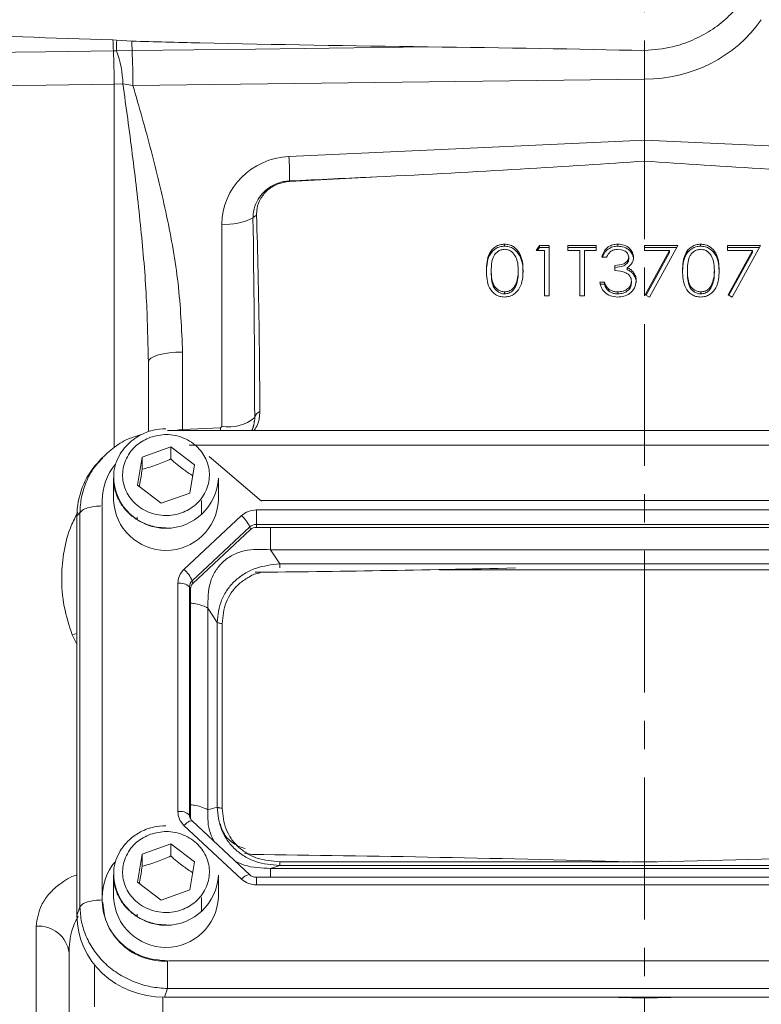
# Model space of a CAD drawing. Header units: inches. Extents: x 0.3 to 33.9, y 0.2 to 21.6.
# Tile 11 of 25: x 20.8 to 23.4, y 7.8 to 11.3. Entities that reach past the tile are written whole.
import ezdxf

# ---------------------------------------------------------------- set-up
doc = ezdxf.new("R2010")
doc.units = ezdxf.units.IN
doc.header["$MEASUREMENT"] = 0
doc.linetypes.add('CENTERX2', pattern=[0.8, 0.5, -0.1, 0.1, -0.1])
doc.layers.add('SLD-0', color=7, linetype='Continuous', lineweight=15)
doc.styles.add('SLDTEXTSTYLE0', font='TXT', dxfattribs={"width": 0.75})
doc.dimstyles.new('SLDDIMSTYLE0', dxfattribs={"dimtxt": 0.25, "dimasz": 0.13, "dimexe": 0, "dimexo": 0.0625, "dimgap": 0.0625, "dimtad": 0, "dimtih": 1, "dimtoh": 1, "dimrnd": 1e-09, "dimzin": 12, "dimdsep": 46, "dimtxsty": 'SLDTEXTSTYLE0', "dimsah": 1, "dimcen": 0.09, "dimadec": 0, "dimazin": 3, "dimtfac": 1, "dimtofl": 0, "dimtmove": 0, "dimatfit": 3, "dimfxl": 1, "dimfrac": 2, "dimtolj": 1, "dimtzin": 12, "dimarcsym": 0})

# ---------------------------------------------------------------- blocks, each defined once
blk = doc.blocks.new('_D_10')
at = {"layer": 'SLD-0'}
for p, q in [((23.0055, 13.5316), (31.06, 13.5316)), ((30.935, 13.5316), (30.935, 10.1526)), ((30.3636, 9.7786), (30.3128, 9.7786)), ((30.3128, 9.7786), (30.3128, 9.3817)), ((31.5065, 9.7786), (31.5573, 9.7786)), ((31.5573, 9.7786), (31.5573, 9.3817)), ((30.3128, 9.3817), (30.3636, 9.3817)), ((31.5573, 9.3817), (31.5065, 9.3817)), ((30.935, 5.952), (30.935, 9.3309)), ((26.5026, 5.952), (31.06, 5.952))]:
    blk.add_line(p, q, dxfattribs=at)
for points in [[(30.935, 13.5316), (30.915, 13.4016), (30.955, 13.4016)], [(30.935, 5.952), (30.955, 6.082), (30.915, 6.082)]]:
    blk.add_solid(points, dxfattribs=at)
at = {"layer": 'SLD-0', "char_height": 0.25, "attachment_point": 1, "style": 'SLDTEXTSTYLE0'}
for s, insert in [('7.58', (30.5102, 10.1516, -1.544)), ('192.52', (30.4271, 9.704, -1.544))]:
    blk.add_mtext(s, dxfattribs=dict(at, insert=insert))

msp = doc.modelspace()

# ---------------------------------------------------------------- linework, layer by layer
at = {"color": 7, "linetype": 'Continuous', "lineweight": 15}
for p, q in [((21.0805, 11.2255), (21.0935, 11.2246)), ((21.0935, 11.2246), (21.1468, 11.2209)), ((21.148, 11.1877), (21.0929, 11.1865)), ((22.9555, 11.0872), (21.1508, 11.0645)), ((22.9555, 10.8721), (22.9555, 11.0872)), ((22.9555, 11.0872), (22.9555, 11.0872)), ((21.1155, 11.0702), (21.0849, 11.0692)), ((21.1508, 11.0645), (21.1155, 11.0702)), ((21.7012, 10.8141), (22.9555, 10.8721)), ((22.9555, 10.8721), (24.2099, 10.8141)), ((22.9555, 10.8721), (22.9555, 10.7981)), ((22.0111, 10.742), (21.7026, 10.7259)), ((21.4647, 9.8619), (21.4647, 10.5748)), ((22.4612, 10.4976), (22.4612, 10.5048)), ((22.5731, 10.4821), (22.5843, 10.5003)), ((22.5775, 10.4821), (22.5843, 10.4931)), ((22.5843, 10.5003), (22.6194, 10.5003)), ((22.5843, 10.4931), (22.5843, 10.5003)), ((22.5843, 10.4931), (22.6194, 10.4931)), ((22.6194, 10.5003), (22.6194, 10.3229)), ((22.6852, 10.5003), (22.785, 10.5003)), ((22.6852, 10.4821), (22.6852, 10.5003)), ((22.6852, 10.4931), (22.785, 10.4931)), ((22.785, 10.5003), (22.785, 10.4821)), ((22.8611, 10.4976), (22.8611, 10.5048)), ((22.9555, 10.5003), (23.0725, 10.5003)), ((22.9555, 10.4821), (22.9555, 10.5003)), ((22.9555, 10.4931), (23.0685, 10.4931)), ((23.0725, 10.5003), (22.9726, 10.3183)), ((23.153, 10.4976), (23.153, 10.5048)), ((23.2478, 10.5003), (23.3648, 10.5003)), ((23.2478, 10.4821), (23.2478, 10.5003)), ((23.2478, 10.4931), (23.3608, 10.4931)), ((23.3648, 10.5003), (23.2649, 10.3183)), ((22.6023, 10.4821), (22.5731, 10.4821)), ((22.6023, 10.3229), (22.6023, 10.4821)), ((22.7266, 10.4821), (22.6852, 10.4821)), ((22.7266, 10.3229), (22.7266, 10.4821)), ((22.7436, 10.4821), (22.7436, 10.3229)), ((22.785, 10.4821), (22.7436, 10.4821)), ((22.8216, 10.4593), (22.8045, 10.4593)), ((22.8995, 10.4516), (22.8995, 10.4588)), ((23.0436, 10.4821), (22.9555, 10.4821)), ((22.9579, 10.3259), (23.0436, 10.4821)), ((22.9609, 10.3243), (23.0436, 10.4749)), ((23.0436, 10.4749), (23.0436, 10.4821)), ((23.3359, 10.4821), (23.2478, 10.4821)), ((23.2502, 10.3259), (23.3359, 10.4821)), ((23.2532, 10.3243), (23.3359, 10.4749)), ((23.3359, 10.4749), (23.3359, 10.4821)), ((22.8508, 10.4116), (22.8508, 10.4298)), ((22.8944, 10.4151), (22.8944, 10.4222)), ((22.4148, 10.4044), (22.4148, 10.4116)), ((22.5098, 10.4044), (22.5098, 10.4116)), ((22.915, 10.3999), (22.915, 10.4071)), ((23.1066, 10.4044), (23.1066, 10.4116)), ((23.2016, 10.4044), (23.2016, 10.4116)), ((22.5026, 10.3598), (22.5026, 10.367)), ((22.7972, 10.3706), (22.8143, 10.3706)), ((22.7972, 10.3635), (22.8143, 10.3635)), ((22.8143, 10.3635), (22.8143, 10.3706)), ((22.9093, 10.3669), (22.9093, 10.374)), ((23.1944, 10.3598), (23.1944, 10.367)), ((22.4618, 10.3294), (22.4618, 10.3365)), ((22.6194, 10.3229), (22.6023, 10.3229)), ((22.7436, 10.3229), (22.7266, 10.3229)), ((22.8291, 10.3389), (22.8291, 10.3461)), ((22.8609, 10.3294), (22.8609, 10.3365)), ((22.9726, 10.3183), (22.9579, 10.3259)), ((23.1536, 10.3294), (23.1536, 10.3365)), ((23.2649, 10.3183), (23.2502, 10.3259)), ((21.2055, 10.0899), (21.2049, 10.1083)), ((21.3262, 10.1243), (21.3262, 9.8508)), ((21.2055, 9.8436), (21.2055, 10.0899)), ((24.6369, 9.8477), (21.2732, 9.8477)), ((21.3262, 9.8508), (21.4599, 9.857)), ((21.4599, 9.857), (21.4647, 9.8619)), ((21.1836, 9.7538), (21.2844, 9.79)), ((21.2844, 9.79), (21.3684, 9.7265)), ((21.2844, 9.79), (21.2844, 9.747)), ((21.0382, 9.7463), (21.0268, 9.7338)), ((21.0444, 9.7512), (21.0393, 9.7453)), ((21.1667, 9.6542), (21.1836, 9.7538)), ((21.1836, 9.7108), (21.1836, 9.7538)), ((21.3684, 9.7265), (21.3515, 9.6269)), ((21.6042, 9.5977), (21.4195, 9.7557)), ((21.0825, 9.6789), (21.0825, 9.6008)), ((21.4525, 9.6008), (21.4525, 9.6789)), ((21.2506, 9.5908), (21.1667, 9.6542)), ((21.3515, 9.6269), (21.2506, 9.5908)), ((21.0425, 9.6008), (21.0425, 9.5865)), ((21.0425, 9.5865), (21.0426, 9.5812)), ((21.3925, 9.5516), (21.3925, 9.6008)), ((24.3086, 9.6), (21.6015, 9.6)), ((20.9536, 9.5461), (20.9639, 9.5575)), ((20.9639, 9.5575), (20.9639, 8.1676)), ((24.3238, 9.5674), (21.5863, 9.5674)), ((21.5863, 9.5674), (21.5863, 9.5163)), ((20.9536, 9.5461), (20.9536, 8.1368)), ((21.166, 9.5417), (21.1663, 9.5343)), ((21.534, 9.5471), (21.3308, 9.3574)), ((21.5633, 9.5074), (21.36, 9.3176)), ((21.5658, 9.4978), (21.3625, 9.308)), ((21.5658, 9.4978), (21.5633, 9.5074)), ((24.3238, 9.5163), (21.5863, 9.5163)), ((21.5863, 9.5057), (21.5863, 9.5163)), ((24.3238, 9.5057), (21.5863, 9.5057)), ((21.6685, 9.3769), (21.6365, 9.4267)), ((24.2736, 9.4267), (21.6365, 9.4267)), ((24.2416, 9.3769), (21.6685, 9.3769)), ((21.3091, 9.3086), (21.3091, 8.5034)), ((21.3625, 9.308), (21.36, 9.3176)), ((21.3505, 9.2961), (21.3505, 8.491)), ((21.354, 9.2888), (21.3505, 9.2961)), ((21.354, 9.2888), (21.354, 8.4837)), ((21.4156, 9.2205), (21.4156, 8.509)), ((21.4477, 9.1707), (21.4156, 9.2205)), ((21.4477, 9.1707), (21.4477, 8.519)), ((21.4658, 9.167), (21.4658, 8.5153)), ((21.4477, 8.519), (21.4156, 8.509)), ((21.354, 8.4837), (21.3505, 8.491)), ((21.3308, 8.4546), (21.534, 8.2648)), ((21.5627, 8.2805), (21.3594, 8.4702)), ((21.1836, 8.3535), (21.2844, 8.3896)), ((21.2844, 8.3896), (21.3684, 8.3261)), ((21.2844, 8.3896), (21.2844, 8.3466)), ((21.1667, 8.2539), (21.1836, 8.3535)), ((21.1836, 8.3105), (21.1836, 8.3535)), ((21.573, 8.3516), (21.5446, 8.3564)), ((22.3015, 8.3404), (22.2729, 8.341)), ((21.3684, 8.3261), (21.3515, 8.2266)), ((21.6685, 8.3128), (21.6365, 8.3028)), ((21.6365, 8.3028), (24.2736, 8.3028)), ((21.6685, 8.3128), (24.2416, 8.3128)), ((21.0825, 8.2785), (21.0825, 8.2004)), ((21.4525, 8.2004), (21.4525, 8.2785)), ((24.3238, 8.2715), (21.5863, 8.2715)), ((21.5863, 8.2715), (21.5863, 8.2714)), ((21.2506, 8.1904), (21.1667, 8.2539)), ((21.5863, 8.2446), (24.3238, 8.2446)), ((21.0425, 8.2004), (21.0425, 8.1861)), ((21.3515, 8.2266), (21.2506, 8.1904)), ((21.3925, 8.1512), (21.3925, 8.2004)), ((20.9536, 8.1368), (20.9639, 8.1676)), ((21.166, 8.1413), (21.1663, 8.134)), ((20.8097, 7.4962), (20.8097, 8.099)), ((20.9255, 6.7436), (20.9255, 8.0051)), ((21.0155, 7.9548), (21.0155, 7.9623)), ((21.0155, 7.9548), (21.0155, 7.8146)), ((21.2765, 7.9762), (24.6336, 7.9762)), ((21.2628, 7.8482), (21.2732, 7.879)), ((21.2732, 7.879), (24.6369, 7.879)), ((21.2628, 7.8482), (24.6473, 7.8482)), ((22.9555, 7.8454), (22.9555, 7.8482)), ((22.9555, 7.7565), (22.9555, 7.8454))]:
    msp.add_line(p, q, dxfattribs=at)
at = {"color": 8, "linetype": 'Continuous', "lineweight": 15}
for p, q in [((21.0849, 9.7869), (21.0849, 11.0692)), ((21.3262, 9.8508), (21.3263, 9.8477)), ((21.4599, 9.857), (21.4603, 9.8477)), ((24.5061, 9.7963), (21.3497, 9.7963)), ((21.0427, 9.5781), (21.0427, 8.2088)), ((23.6794, 9.3562), (22.2317, 9.3562)), ((20.9366, 9.1266), (20.9536, 9.1308)), ((20.9536, 9.0936), (20.9366, 9.1266)), ((21.6685, 8.3261), (22.9063, 8.3261)), ((22.9134, 8.3261), (22.9977, 8.3261)), ((21.5863, 8.2714), (21.5863, 8.2446)), ((21.2568, 7.8482), (21.2568, 7.7285)), ((22.9555, 7.8454), (22.8171, 7.8482)), ((23.094, 7.8482), (22.9555, 7.8454))]:
    msp.add_line(p, q, dxfattribs=at)
at = {"color": 7, "linetype": 'Continuous', "lineweight": 15, "flags": 128}
for points in [[(21.082, 11.1868), (20.8422, 11.1838), (20.2069, 11.1758)], [(22.1913, 11.2008), (21.7562, 11.1953), (21.5833, 11.1932), (21.148, 11.1877)], [(21.0849, 11.0692), (20.8451, 11.0662), (20.2097, 11.0583)], [(21.3262, 10.1243), (21.3024, 10.1234), (21.2797, 10.1214), (21.2588, 10.1181), (21.2406, 10.1138), (21.2257, 10.1086), (21.2146, 10.1028), (21.2078, 10.0965), (21.2055, 10.0899)]]:
    msp.add_lwpolyline(points, dxfattribs=at)
at = {"color": 8, "linetype": 'Continuous', "lineweight": 15, "flags": 128}
msp.add_lwpolyline([(21.3594, 8.4702), (21.3587, 8.4707), (21.3565, 8.4711), (21.3535, 8.4705), (21.3498, 8.4689), (21.3456, 8.4664), (21.3409, 8.4632), (21.3359, 8.4592), (21.3308, 8.4546)], dxfattribs=at)
at = {"color": 7, "linetype": 'Continuous', "lineweight": 15}
for centre, radius, start, end in [((22.7863, 11.272), 1.7064, 181.562, 182.8641), ((21.9691, 11.1917), 0.8761, 177.8463, 180.3381), ((22.8895, 11.2712), 1.7434, 181.6546, 182.745), ((18.3194, 11.0607), 2.7655, 0.1766, 2.6133), ((20.7545, 11.0604), 0.3611, 1.5614, 20.4406), ((18.2188, 11.0612), 2.9319, 0.0646, 2.4728), ((20.649, 10.7517), 1.054, 358.6948, 3.3916), ((21.719, 10.7253), 0.0164, 171.5909, 177.8827), ((21.4787, 10.7845), 0.2102, 266.1928, 297.0836), ((21.6136, 10.5603), 0.054, 119.6034, 136.6223), ((21.6114, 9.885), 0.0321, 113.2503, 164.7464), ((21.4888, 10.0013), 0.1414, 260.184, 310.3536), ((21.2436, 9.6), 0.2011, 140.7272, 179.7886), ((21.2675, 9.6877), 0.1852, 182.7192, 357.2808), ((21.2675, 9.6096), 0.1852, 182.7192, 357.2808), ((21.4634, 9.4646), 0.1086, 23.2243, 49.476), ((21.5861, 9.4825), 0.0338, 89.6931, 132.5902), ((21.5862, 9.4756), 0.0301, 89.6936, 132.5895), ((21.2602, 9.2748), 0.1086, 23.2238, 49.4764), ((21.3162, 9.257), 0.052, 48.7365, 97.7907), ((21.3799, 9.2959), 0.0294, 132.5253, 179.6223), ((21.3803, 9.2887), 0.0262, 132.5256, 179.6221), ((21.3162, 8.4519), 0.052, 48.7365, 97.7907), ((21.3797, 8.4837), 0.0257, 180.1057, 209.1055), ((21.2433, 8.1998), 0.2008, 141.3295, 179.8146), ((21.2675, 8.2873), 0.1852, 182.7192, 357.2808), ((21.2675, 8.2092), 0.1852, 182.7193, 357.2807), ((21.2606, 8.1939), 0.2182, 182.0659, 273.2962), ((20.8181, 7.991), 0.1084, 7.4987, 94.4383)]:
    msp.add_arc(centre, radius, start, end, dxfattribs=at)
at = {"color": 8, "linetype": 'Continuous', "lineweight": 15}
for centre, radius, start, end in [((21.3793, 8.491), 0.0288, 180.0933, 209.3193), ((21.5669, 8.2408), 0.0407, 97.5125, 143.8072)]:
    msp.add_arc(centre, radius, start, end, dxfattribs=at)
at = {"color": 7, "linetype": 'Continuous', "lineweight": 15}
for centre, major_axis, ratio, start_param, end_param in [((22.9514, 11.5697), (0.4929, -0.0872), 0.962793, 4.889568, 5.863291), ((20.9999, 11.0957), (3.4254, 0), 0.032706, 0.963213, 1.21557), ((21.7097, 10.5779), (0.2415, 0.0428), 0.962793, 1.4369, 2.97279), ((20.6185, 10.7972), (3.1511, 0.1027), 0.035536, 5.168987, 5.546744), ((25.2925, 10.7972), (3.1511, -0.1027), 0.035536, 3.878034, 4.255791), ((-11.2714, 9.3221), (75.3191, 3.441), 0.001485, 5.165463, 5.170022), ((21.4605, 9.6851), (0.0043, 2.6055), 0.046027, 4.792529, 5.070198), ((21.2724, 9.5371), (0.313, -0.0656), 0.927683, 2.642019, 3.333612), ((23.5304, 9.503), (3.4384, 0.1121), 0.032567, 4.108741, 4.407208), ((23.5304, 8.1957), (3.4384, -0.1121), 0.032567, 1.739821, 2.177444), ((22.3807, 8.1957), (3.4384, 0.1121), 0.032567, 0.964148, 1.401772), ((21.2724, 8.1458), (0.313, 0.0656), 0.927683, 2.949574, 4.490212)]:
    msp.add_ellipse(centre, major_axis=major_axis, ratio=ratio, start_param=start_param, end_param=end_param, dxfattribs=at)
at = {"color": 8, "linetype": 'Continuous', "lineweight": 15}
msp.add_ellipse((21.3305, 9.7961), major_axis=(0.1249, 0.0102), ratio=0.438104, start_param=1.569865, end_param=1.771679, dxfattribs=at)
at = {"color": 7, "linetype": 'Continuous', "lineweight": 15}
for points, knots in [([(23.2947, 11.3555), (23.2793, 11.3377), (23.2481, 11.3014), (23.19, 11.2575), (23.1248, 11.2228), (23.0467, 11.1958), (22.9885, 11.1906), (22.9554, 11.1877)], [0, 0, 0, 0, 0.185118, 0.375609, 0.56021, 0.750399, 1, 1, 1, 1]), ([(20.2043, 11.2663), (20.2841, 11.2609), (20.5758, 11.2409), (20.8682, 11.232), (21.0805, 11.2255)], [0, 0, 0, 0, 0.273569, 1, 1, 1, 1]), ([(21.1468, 11.2209), (21.2267, 11.2188), (21.5748, 11.2095), (21.9231, 11.2046), (22.1913, 11.2008)], [0, 0, 0, 0, 0.229721, 1, 1, 1, 1]), ([(21.0929, 11.1865), (21.0913, 11.1866), (21.0877, 11.1868), (21.084, 11.1868), (21.082, 11.1868)], [0, 0, 0, 0, 0.448948, 1, 1, 1, 1]), ([(22.9554, 11.1877), (22.9554, 11.1808), (22.9554, 11.1623), (22.9555, 11.1271), (22.9555, 11.1005), (22.9555, 11.0872)], [0, 0, 0, 0, 0.230652, 0.615326, 1, 1, 1, 1]), ([(21.1508, 11.0645), (21.1727, 10.9884), (21.2167, 10.8361), (21.2719, 10.6038), (21.3155, 10.3667), (21.3226, 10.2053), (21.3262, 10.1243)], [0, 0, 0, 0, 0.247523, 0.495355, 0.746644, 1, 1, 1, 1]), ([(21.5744, 10.5974), (21.5749, 10.6062), (21.5763, 10.6292), (21.5895, 10.661), (21.6136, 10.6917), (21.6459, 10.715), (21.6785, 10.7258), (21.698, 10.7273), (21.7028, 10.7277)], [0, 0, 0, 0, 0.1337929, 0.3499936, 0.5077443, 0.7147327, 0.9296262, 1, 1, 1, 1]), ([(21.7026, 10.7259), (21.689, 10.7239), (21.6619, 10.7199), (21.6266, 10.6984), (21.6005, 10.6679), (21.5879, 10.6357), (21.5872, 10.615), (21.5869, 10.6073)], [0, 0, 0, 0, 0.2156971, 0.4317066, 0.6496252, 0.8693258, 1, 1, 1, 1]), ([(21.5869, 10.6073), (21.5888, 10.5402), (21.5954, 10.3093), (21.5974, 10.0784), (21.5987, 9.9145)], [0, 0, 0, 0, 0.290691, 1, 1, 1, 1]), ([(22.3977, 10.4115), (22.398, 10.4218), (22.3985, 10.4425), (22.4053, 10.4681), (22.4171, 10.4858), (22.4294, 10.4964), (22.4446, 10.5035), (22.4557, 10.5044), (22.4612, 10.5048)], [0, 0, 0, 0, 0.250525, 0.500164, 0.625273, 0.750198, 0.87511, 1, 1, 1, 1]), ([(22.3977, 10.4043), (22.398, 10.4147), (22.3985, 10.4354), (22.4053, 10.4609), (22.4171, 10.4786), (22.4294, 10.4893), (22.4446, 10.4964), (22.4557, 10.4972), (22.4612, 10.4976)], [0, 0, 0, 0, 0.250525, 0.500164, 0.625273, 0.750198, 0.87511, 1, 1, 1, 1]), ([(22.4612, 10.5048), (22.4668, 10.5044), (22.478, 10.5036), (22.4984, 10.4943), (22.5166, 10.4732), (22.5259, 10.4428), (22.5265, 10.4219), (22.5268, 10.4115)], [0, 0, 0, 0, 0.1251692, 0.2503352, 0.4988647, 0.749015, 1, 1, 1, 1]), ([(22.4612, 10.4976), (22.4668, 10.4972), (22.478, 10.4964), (22.4984, 10.4871), (22.5166, 10.4661), (22.5259, 10.4356), (22.5265, 10.4148), (22.5268, 10.4043)], [0, 0, 0, 0, 0.125169, 0.250335, 0.498864, 0.749015, 1, 1, 1, 1]), ([(22.8045, 10.4593), (22.8067, 10.4661), (22.8111, 10.4798), (22.8256, 10.4948), (22.8432, 10.5035), (22.8551, 10.5044), (22.8611, 10.5048)], [0, 0, 0, 0, 0.280288, 0.55968, 0.779746, 1, 1, 1, 1]), ([(22.8074, 10.4593), (22.8089, 10.4636), (22.8127, 10.4747), (22.8257, 10.4876), (22.8431, 10.4963), (22.8551, 10.4972), (22.8611, 10.4976)], [0, 0, 0, 0, 0.198852, 0.509856, 0.754824, 1, 1, 1, 1]), ([(22.8611, 10.5048), (22.8688, 10.504), (22.8841, 10.5025), (22.9025, 10.4911), (22.9142, 10.4756), (22.9158, 10.4644), (22.9166, 10.4587)], [0, 0, 0, 0, 0.280084, 0.559869, 0.780099, 1, 1, 1, 1]), ([(22.8611, 10.4976), (22.8688, 10.4969), (22.8841, 10.4953), (22.9025, 10.4839), (22.9142, 10.4685), (22.9158, 10.4572), (22.9166, 10.4516)], [0, 0, 0, 0, 0.280084, 0.559869, 0.780099, 1, 1, 1, 1]), ([(23.0895, 10.4115), (23.0898, 10.4218), (23.0903, 10.4425), (23.0971, 10.4681), (23.1089, 10.4858), (23.1212, 10.4964), (23.1364, 10.5035), (23.1475, 10.5044), (23.153, 10.5048)], [0, 0, 0, 0, 0.250526, 0.500165, 0.625273, 0.750198, 0.875111, 1, 1, 1, 1]), ([(23.0895, 10.4043), (23.0898, 10.4147), (23.0903, 10.4354), (23.0971, 10.4609), (23.1089, 10.4786), (23.1212, 10.4893), (23.1364, 10.4964), (23.1475, 10.4972), (23.153, 10.4976)], [0, 0, 0, 0, 0.250526, 0.500165, 0.625273, 0.750198, 0.875111, 1, 1, 1, 1]), ([(23.153, 10.5048), (23.1586, 10.5044), (23.1698, 10.5036), (23.1902, 10.4943), (23.2084, 10.4732), (23.2177, 10.4428), (23.2183, 10.4219), (23.2186, 10.4115)], [0, 0, 0, 0, 0.12517, 0.250336, 0.498865, 0.749015, 1, 1, 1, 1]), ([(23.153, 10.4976), (23.1586, 10.4972), (23.1698, 10.4964), (23.1902, 10.4871), (23.2084, 10.4661), (23.2177, 10.4356), (23.2183, 10.4148), (23.2186, 10.4043)], [0, 0, 0, 0, 0.1251696, 0.2503355, 0.4988643, 0.7490152, 1, 1, 1, 1]), ([(22.4618, 10.4866), (22.4575, 10.4862), (22.4487, 10.4854), (22.4372, 10.4792), (22.428, 10.4704), (22.4196, 10.4561), (22.4153, 10.4359), (22.4149, 10.4197), (22.4148, 10.4116)], [0, 0, 0, 0, 0.124875, 0.249888, 0.374725, 0.499789, 0.7495, 1, 1, 1, 1]), ([(22.5098, 10.4116), (22.5091, 10.428), (22.508, 10.4527), (22.4902, 10.4771), (22.4749, 10.4853), (22.4662, 10.4862), (22.4618, 10.4866)], [0, 0, 0, 0, 0.500071, 0.74902, 0.874598, 1, 1, 1, 1]), ([(22.8613, 10.4866), (22.8564, 10.4862), (22.8465, 10.4855), (22.8308, 10.4766), (22.8251, 10.4659), (22.8216, 10.4593)], [0, 0, 0, 0, 0.280637, 0.560363, 1, 1, 1, 1]), ([(22.8508, 10.4298), (22.8615, 10.4307), (22.8776, 10.4321), (22.8934, 10.4425), (22.8988, 10.4513), (22.8993, 10.4563), (22.8995, 10.4588)], [0, 0, 0, 0, 0.4994185, 0.7490147, 0.8745429, 1, 1, 1, 1]), ([(22.8995, 10.4588), (22.8986, 10.4634), (22.8966, 10.4728), (22.8821, 10.4842), (22.8692, 10.4857), (22.8613, 10.4866)], [0, 0, 0, 0, 0.278858, 0.560073, 1, 1, 1, 1]), ([(22.9166, 10.4587), (22.9163, 10.4546), (22.9156, 10.4464), (22.9088, 10.4328), (22.8998, 10.4262), (22.8944, 10.4222)], [0, 0, 0, 0, 0.280509, 0.560793, 1, 1, 1, 1]), ([(23.1536, 10.4866), (23.1493, 10.4862), (23.1405, 10.4854), (23.129, 10.4792), (23.1198, 10.4704), (23.1114, 10.4561), (23.1071, 10.4359), (23.1067, 10.4197), (23.1066, 10.4116)], [0, 0, 0, 0, 0.124875, 0.24989, 0.374726, 0.49979, 0.7495, 1, 1, 1, 1]), ([(23.2016, 10.4116), (23.2009, 10.428), (23.1998, 10.4527), (23.182, 10.4771), (23.1667, 10.4853), (23.158, 10.4862), (23.1536, 10.4866)], [0, 0, 0, 0, 0.500071, 0.74902, 0.874598, 1, 1, 1, 1]), ([(22.8508, 10.4226), (22.8615, 10.4235), (22.8776, 10.4249), (22.8934, 10.4353), (22.8988, 10.4441), (22.8993, 10.4491), (22.8995, 10.4516)], [0, 0, 0, 0, 0.499418, 0.749015, 0.874543, 1, 1, 1, 1]), ([(22.8944, 10.4222), (22.8988, 10.4201), (22.9067, 10.4162), (22.9124, 10.4099), (22.915, 10.4071)], [0, 0, 0, 0, 0.559792, 1, 1, 1, 1]), ([(22.4612, 10.3183), (22.4557, 10.3187), (22.4446, 10.3196), (22.4244, 10.3289), (22.4066, 10.3501), (22.3986, 10.3805), (22.398, 10.4012), (22.3977, 10.4115)], [0, 0, 0, 0, 0.125182, 0.250352, 0.498779, 0.748947, 1, 1, 1, 1]), ([(22.4148, 10.4116), (22.4149, 10.4035), (22.4153, 10.3873), (22.4202, 10.3631), (22.4334, 10.346), (22.4488, 10.3378), (22.4575, 10.337), (22.4618, 10.3365)], [0, 0, 0, 0, 0.251086, 0.501372, 0.749629, 0.874877, 1, 1, 1, 1]), ([(22.4148, 10.4044), (22.4149, 10.3963), (22.4153, 10.3801), (22.4202, 10.356), (22.4334, 10.3388), (22.4488, 10.3307), (22.4575, 10.3298), (22.4618, 10.3294)], [0, 0, 0, 0, 0.251086, 0.5013706, 0.7496288, 0.8748773, 1, 1, 1, 1]), ([(22.5268, 10.4115), (22.5265, 10.4011), (22.5259, 10.3802), (22.5167, 10.3498), (22.4984, 10.3289), (22.478, 10.3196), (22.4668, 10.3187), (22.4612, 10.3183)], [0, 0, 0, 0, 0.251002, 0.501138, 0.749612, 0.874807, 1, 1, 1, 1]), ([(22.5026, 10.367), (22.505, 10.3751), (22.5093, 10.3898), (22.5096, 10.4049), (22.5098, 10.4116)], [0, 0, 0, 0, 0.559598, 1, 1, 1, 1]), ([(22.5026, 10.3598), (22.505, 10.368), (22.5093, 10.3826), (22.5096, 10.3977), (22.5098, 10.4044)], [0, 0, 0, 0, 0.559598, 1, 1, 1, 1]), ([(22.9093, 10.374), (22.909, 10.3771), (22.9084, 10.3833), (22.9025, 10.3945), (22.8848, 10.4098), (22.8644, 10.4109), (22.8508, 10.4116)], [0, 0, 0, 0, 0.125588, 0.251191, 0.500605, 1, 1, 1, 1]), ([(22.8944, 10.4151), (22.8988, 10.4129), (22.9067, 10.4091), (22.9124, 10.4027), (22.915, 10.3999)], [0, 0, 0, 0, 0.559795, 1, 1, 1, 1]), ([(22.915, 10.4071), (22.9186, 10.4017), (22.9251, 10.392), (22.9259, 10.3806), (22.9263, 10.3756)], [0, 0, 0, 0, 0.5594193, 1, 1, 1, 1]), ([(22.915, 10.3999), (22.9186, 10.3945), (22.9251, 10.3848), (22.9259, 10.3734), (22.9263, 10.3684)], [0, 0, 0, 0, 0.5594208, 1, 1, 1, 1]), ([(23.153, 10.3183), (23.1475, 10.3187), (23.1364, 10.3196), (23.1162, 10.3289), (23.0984, 10.3501), (23.0904, 10.3805), (23.0898, 10.4012), (23.0895, 10.4115)], [0, 0, 0, 0, 0.125181, 0.250351, 0.498778, 0.748947, 1, 1, 1, 1]), ([(23.1066, 10.4116), (23.1067, 10.4035), (23.1071, 10.3873), (23.112, 10.3631), (23.1252, 10.346), (23.1406, 10.3378), (23.1493, 10.337), (23.1536, 10.3365)], [0, 0, 0, 0, 0.2510858, 0.5013714, 0.7496284, 0.8748774, 1, 1, 1, 1]), ([(23.1066, 10.4044), (23.1067, 10.3963), (23.1071, 10.3801), (23.112, 10.356), (23.1252, 10.3388), (23.1406, 10.3307), (23.1493, 10.3298), (23.1536, 10.3294)], [0, 0, 0, 0, 0.251086, 0.50137, 0.749628, 0.874877, 1, 1, 1, 1]), ([(23.2186, 10.4115), (23.2183, 10.4011), (23.2177, 10.3802), (23.2085, 10.3498), (23.1902, 10.3289), (23.1698, 10.3196), (23.1586, 10.3187), (23.153, 10.3183)], [0, 0, 0, 0, 0.251001, 0.501137, 0.749611, 0.874806, 1, 1, 1, 1]), ([(23.1944, 10.367), (23.1968, 10.3751), (23.2011, 10.3898), (23.2014, 10.4049), (23.2016, 10.4116)], [0, 0, 0, 0, 0.559598, 1, 1, 1, 1]), ([(23.1944, 10.3598), (23.1968, 10.368), (23.2011, 10.3826), (23.2014, 10.3977), (23.2016, 10.4044)], [0, 0, 0, 0, 0.559598, 1, 1, 1, 1]), ([(22.4618, 10.3365), (22.467, 10.3371), (22.4774, 10.3383), (22.4934, 10.3485), (22.4991, 10.36), (22.5026, 10.367)], [0, 0, 0, 0, 0.280256, 0.56078, 1, 1, 1, 1]), ([(22.4618, 10.3294), (22.467, 10.33), (22.4774, 10.3312), (22.4934, 10.3413), (22.4991, 10.3528), (22.5026, 10.3598)], [0, 0, 0, 0, 0.280256, 0.560782, 1, 1, 1, 1]), ([(22.8606, 10.3183), (22.8519, 10.319), (22.8344, 10.3205), (22.8139, 10.3341), (22.8019, 10.352), (22.7988, 10.3644), (22.7972, 10.3706)], [0, 0, 0, 0, 0.279886, 0.558979, 0.779263, 1, 1, 1, 1]), ([(22.8143, 10.3706), (22.816, 10.3655), (22.8191, 10.3563), (22.8261, 10.3492), (22.8291, 10.3461)], [0, 0, 0, 0, 0.560697, 1, 1, 1, 1]), ([(22.8143, 10.3635), (22.816, 10.3583), (22.8191, 10.3491), (22.8261, 10.342), (22.8291, 10.3389)], [0, 0, 0, 0, 0.560696, 1, 1, 1, 1]), ([(22.9263, 10.3756), (22.9249, 10.3669), (22.9222, 10.3494), (22.9044, 10.3303), (22.8827, 10.3199), (22.8679, 10.3189), (22.8606, 10.3183)], [0, 0, 0, 0, 0.279305, 0.558839, 0.779277, 1, 1, 1, 1]), ([(22.8609, 10.3365), (22.8675, 10.3369), (22.8806, 10.3378), (22.8965, 10.347), (22.9073, 10.3596), (22.9086, 10.3692), (22.9093, 10.374)], [0, 0, 0, 0, 0.280599, 0.560151, 0.780303, 1, 1, 1, 1]), ([(22.8609, 10.3294), (22.8675, 10.3298), (22.8806, 10.3306), (22.8965, 10.3398), (22.9073, 10.3524), (22.9086, 10.3621), (22.9093, 10.3669)], [0, 0, 0, 0, 0.280599, 0.560151, 0.780303, 1, 1, 1, 1]), ([(23.1536, 10.3365), (23.1588, 10.3371), (23.1692, 10.3383), (23.1852, 10.3485), (23.1909, 10.36), (23.1944, 10.367)], [0, 0, 0, 0, 0.280256, 0.560779, 1, 1, 1, 1]), ([(23.1536, 10.3294), (23.1588, 10.33), (23.1692, 10.3312), (23.1852, 10.3413), (23.1909, 10.3528), (23.1944, 10.3598)], [0, 0, 0, 0, 0.280256, 0.560781, 1, 1, 1, 1]), ([(22.8291, 10.3461), (22.8346, 10.3429), (22.8444, 10.3372), (22.8558, 10.3367), (22.8609, 10.3365)], [0, 0, 0, 0, 0.5587493, 1, 1, 1, 1]), ([(22.8291, 10.3389), (22.8346, 10.3358), (22.8444, 10.3301), (22.8558, 10.3296), (22.8609, 10.3294)], [0, 0, 0, 0, 0.558749, 1, 1, 1, 1]), ([(21.5987, 9.9145), (21.5977, 9.8987), (21.5963, 9.8747), (21.5828, 9.8545), (21.5782, 9.8477)], [0, 0, 0, 0, 0.6601708, 1, 1, 1, 1]), ([(21.5789, 9.8794), (21.5789, 9.8778), (21.5791, 9.8672), (21.5739, 9.8567), (21.5694, 9.8477)], [0, 0, 0, 0, 0.143057, 1, 1, 1, 1]), ([(21.5712, 9.8477), (21.5712, 9.8477), (21.5744, 9.8531), (21.5751, 9.8596), (21.5758, 9.8659)], [0, 0, 0, 0, 0.008899, 1, 1, 1, 1]), ([(21.579, 9.8793), (21.5794, 9.8803), (21.5808, 9.8849), (21.5806, 9.8897), (21.5804, 9.8935)], [0, 0, 0, 0, 0.216337, 1, 1, 1, 1]), ([(21.1781, 9.8319), (21.1661, 9.8285), (21.1332, 9.8191), (21.0844, 9.7907), (21.0536, 9.761), (21.0381, 9.7462)], [0, 0, 0, 0, 0.222731, 0.611745, 1, 1, 1, 1]), ([(21.2675, 9.8538), (21.2524, 9.8528), (21.2312, 9.8514), (21.2013, 9.8426), (21.1769, 9.8323), (21.1502, 9.8153), (21.1258, 9.7929), (21.1048, 9.7647), (21.0903, 9.7315), (21.0829, 9.7067), (21.0833, 9.6936), (21.0833, 9.6931)], [0, 0, 0, 0, 0.165362, 0.231668, 0.341839, 0.456788, 0.580879, 0.711843, 0.849365, 0.99377, 1, 1, 1, 1]), ([(21.2127, 9.8237), (21.2314, 9.8284), (21.2602, 9.8356), (21.3003, 9.8308), (21.3302, 9.8218), (21.3575, 9.8071), (21.3876, 9.7822), (21.4138, 9.7428), (21.4226, 9.6971), (21.4181, 9.6599), (21.4083, 9.6319), (21.3926, 9.6064), (21.3659, 9.5783), (21.3237, 9.5538), (21.2747, 9.5456), (21.2348, 9.5498), (21.2049, 9.559), (21.1775, 9.5736), (21.1475, 9.5985), (21.1213, 9.638), (21.1125, 9.6837), (21.117, 9.7209), (21.1268, 9.7489), (21.1425, 9.7743), (21.169, 9.8029), (21.1955, 9.8155), (21.2127, 9.8237)], [0, 0, 0, 0, 0.059864, 0.09209, 0.125, 0.15791, 0.190136, 0.25, 0.309864, 0.34209, 0.375, 0.40791, 0.440136, 0.5, 0.559864, 0.59209, 0.625, 0.65791, 0.690136, 0.75, 0.809864, 0.84209, 0.875, 0.90791, 0.940136, 1, 1, 1, 1]), ([(21.1836, 9.7108), (21.2016, 9.7157), (21.2353, 9.7249), (21.2688, 9.7399), (21.2844, 9.747)], [0, 0, 0, 0, 0.534747, 1, 1, 1, 1]), ([(21.2844, 9.747), (21.2994, 9.734), (21.3253, 9.7117), (21.351, 9.695), (21.3618, 9.688)], [0, 0, 0, 0, 0.580034, 1, 1, 1, 1]), ([(21.0833, 9.6931), (21.083, 9.6802), (21.0824, 9.6532), (21.0939, 9.6144), (21.1136, 9.5795), (21.1392, 9.5512), (21.1677, 9.5305), (21.1953, 9.5172), (21.2225, 9.5087), (21.2463, 9.5046), (21.262, 9.5042), (21.2675, 9.5041)], [0, 0, 0, 0, 0.131954, 0.278739, 0.410709, 0.540286, 0.663117, 0.762382, 0.844813, 0.94482, 1, 1, 1, 1]), ([(21.1735, 9.6491), (21.1743, 9.6532), (21.1776, 9.6717), (21.181, 9.6937), (21.1836, 9.7108)], [0, 0, 0, 0, 0.221925, 1, 1, 1, 1]), ([(21.0426, 9.5812), (21.0333, 9.5809), (21.0147, 9.5802), (20.9903, 9.5749), (20.9716, 9.5672), (20.9665, 9.5607), (20.9639, 9.5575)], [0, 0, 0, 0, 0.25, 0.500002, 0.750001, 1, 1, 1, 1]), ([(21.534, 9.5471), (21.5417, 9.5529), (21.557, 9.5645), (21.5765, 9.5664), (21.5863, 9.5674)], [0, 0, 0, 0, 0.5, 1, 1, 1, 1]), ([(21.6365, 9.4267), (21.605, 9.4283), (21.5584, 9.4308), (21.502, 9.4095), (21.4667, 9.3848), (21.4399, 9.3515), (21.4154, 9.2973), (21.4155, 9.2514), (21.4156, 9.2205)], [0, 0, 0, 0, 0.257397, 0.381602, 0.5, 0.618394, 0.742603, 1, 1, 1, 1]), ([(21.3091, 9.3086), (21.3101, 9.3177), (21.3121, 9.336), (21.3245, 9.3502), (21.3308, 9.3574)], [0, 0, 0, 0, 0.500002, 1, 1, 1, 1]), ([(21.6685, 9.3769), (21.6395, 9.3738), (21.5957, 9.369), (21.5439, 9.3434), (21.5098, 9.3179), (21.4825, 9.2861), (21.4554, 9.238), (21.4507, 9.1975), (21.4477, 9.1707)], [0, 0, 0, 0, 0.248977, 0.376059, 0.5, 0.623945, 0.751022, 1, 1, 1, 1]), ([(21.4658, 9.167), (21.464, 9.167), (21.4603, 9.1671), (21.4552, 9.1679), (21.4508, 9.1691), (21.4487, 9.1702), (21.4477, 9.1707)], [0, 0, 0, 0, 0.249996, 0.500002, 0.750005, 1, 1, 1, 1]), ([(21.4477, 8.519), (21.4507, 8.4917), (21.4554, 8.4504), (21.4825, 8.4017), (21.5098, 8.3699), (21.5439, 8.3444), (21.5957, 8.3194), (21.6395, 8.3155), (21.6685, 8.3128)], [0, 0, 0, 0, 0.248978, 0.376059, 0.5, 0.623945, 0.751023, 1, 1, 1, 1]), ([(21.4658, 8.5153), (21.464, 8.5153), (21.4603, 8.5154), (21.4552, 8.5162), (21.4508, 8.5174), (21.4487, 8.5185), (21.4477, 8.519)], [0, 0, 0, 0, 0.249996, 0.500002, 0.750004, 1, 1, 1, 1]), ([(21.4658, 8.5153), (21.4683, 8.4901), (21.4719, 8.4523), (21.4963, 8.4072), (21.5214, 8.3779), (21.5528, 8.3545), (21.601, 8.3317), (21.6416, 8.3283), (21.6685, 8.3261)], [0, 0, 0, 0, 0.250062, 0.376147, 0.5, 0.62379, 0.749938, 1, 1, 1, 1]), ([(21.3308, 8.4546), (21.3245, 8.4617), (21.3121, 8.476), (21.3101, 8.4943), (21.3091, 8.5034)], [0, 0, 0, 0, 0.499999, 1, 1, 1, 1]), ([(21.2675, 8.4534), (21.2524, 8.4524), (21.2312, 8.4511), (21.2013, 8.4423), (21.1769, 8.4319), (21.1502, 8.4149), (21.1258, 8.3925), (21.1048, 8.3644), (21.0903, 8.3312), (21.0829, 8.3064), (21.0833, 8.2932), (21.0833, 8.2927)], [0, 0, 0, 0, 0.165362, 0.231668, 0.341839, 0.456788, 0.580879, 0.711843, 0.849364, 0.99377, 1, 1, 1, 1]), ([(21.5471, 8.3728), (21.5397, 8.375), (21.5231, 8.3801), (21.5033, 8.3918), (21.4858, 8.4062), (21.4716, 8.4249), (21.4624, 8.4422), (21.4604, 8.4559), (21.4597, 8.46)], [0, 0, 0, 0, 0.113904, 0.258582, 0.426749, 0.626432, 0.888219, 1, 1, 1, 1]), ([(21.2127, 8.4234), (21.2314, 8.428), (21.2602, 8.4352), (21.3003, 8.4305), (21.3302, 8.4215), (21.3575, 8.4067), (21.3876, 8.3819), (21.4138, 8.3424), (21.4226, 8.2967), (21.4181, 8.2595), (21.4083, 8.2315), (21.3926, 8.206), (21.3659, 8.178), (21.3237, 8.1534), (21.2747, 8.1453), (21.2348, 8.1495), (21.2049, 8.1586), (21.1775, 8.1733), (21.1475, 8.1981), (21.1213, 8.2376), (21.1125, 8.2833), (21.117, 8.3205), (21.1268, 8.3485), (21.1425, 8.3739), (21.169, 8.4025), (21.1955, 8.4151), (21.2127, 8.4234)], [0, 0, 0, 0, 0.059864, 0.09209, 0.125, 0.15791, 0.190136, 0.25, 0.309864, 0.34209, 0.375, 0.40791, 0.440136, 0.5, 0.559864, 0.59209, 0.625, 0.65791, 0.690136, 0.75, 0.809864, 0.84209, 0.875, 0.90791, 0.940136, 1, 1, 1, 1]), ([(21.1836, 8.3105), (21.2016, 8.3154), (21.2353, 8.3245), (21.2688, 8.3396), (21.2844, 8.3466)], [0, 0, 0, 0, 0.534746, 1, 1, 1, 1]), ([(21.2844, 8.3466), (21.2994, 8.3336), (21.3253, 8.3113), (21.351, 8.2946), (21.3618, 8.2876)], [0, 0, 0, 0, 0.580033, 1, 1, 1, 1]), ([(21.1735, 8.2487), (21.1743, 8.2528), (21.1776, 8.2714), (21.181, 8.2933), (21.1836, 8.3105)], [0, 0, 0, 0, 0.2219268, 1, 1, 1, 1]), ([(21.6685, 8.3261), (21.6685, 8.3244), (21.6685, 8.3211), (21.6685, 8.3171), (21.6685, 8.3141), (21.6685, 8.3133), (21.6685, 8.3128)], [0, 0, 0, 0, 0.250004, 0.500006, 0.750006, 1, 1, 1, 1]), ([(21.0833, 8.2927), (21.083, 8.2799), (21.0824, 8.2528), (21.0939, 8.2141), (21.1136, 8.1791), (21.1392, 8.1508), (21.1677, 8.1302), (21.1953, 8.1168), (21.2225, 8.1083), (21.2463, 8.1043), (21.262, 8.1038), (21.2675, 8.1037)], [0, 0, 0, 0, 0.131954, 0.278739, 0.410709, 0.540286, 0.663117, 0.762382, 0.844813, 0.94482, 1, 1, 1, 1]), ([(21.5863, 8.2714), (21.584, 8.2716), (21.5793, 8.2718), (21.5727, 8.2738), (21.5666, 8.2768), (21.5632, 8.2797), (21.5615, 8.2811)], [0, 0, 0, 0, 0.252086, 0.502759, 0.752051, 1, 1, 1, 1]), ([(21.5863, 8.2446), (21.5765, 8.2455), (21.557, 8.2474), (21.5417, 8.259), (21.534, 8.2648)], [0, 0, 0, 0, 0.4999996, 1, 1, 1, 1]), ([(20.9639, 8.1676), (20.9665, 8.1709), (20.9716, 8.1773), (20.9903, 8.185), (21.0147, 8.1903), (21.0333, 8.191), (21.0426, 8.1913)], [0, 0, 0, 0, 0.249999, 0.499998, 0.75, 1, 1, 1, 1]), ([(20.9639, 8.1676), (20.9652, 8.1494), (20.9676, 8.1136), (20.9823, 8.0695), (20.999, 8.0358), (21.0203, 8.0023), (21.0534, 7.9645), (21.1022, 7.9271), (21.1566, 7.9004), (21.2144, 7.8832), (21.2533, 7.8804), (21.2732, 7.879)], [0, 0, 0, 0, 0.123096, 0.24092, 0.306486, 0.371549, 0.500085, 0.628624, 0.75908, 0.876905, 1, 1, 1, 1]), ([(21.0446, 8.1823), (21.0473, 8.1581), (21.0518, 8.1194), (21.0791, 8.072), (21.1086, 8.0377), (21.1454, 8.0101), (21.1992, 7.9834), (21.244, 7.979), (21.2732, 7.9762)], [0, 0, 0, 0, 0.219462, 0.351506, 0.485911, 0.620316, 0.75236, 1, 1, 1, 1]), ([(21.2732, 7.9761), (21.2732, 7.9671), (21.2732, 7.949), (21.2732, 7.921), (21.2732, 7.8958), (21.2732, 7.8846), (21.2732, 7.879)], [0, 0, 0, 0, 0.25, 0.5, 0.75, 1, 1, 1, 1])]:
    msp.add_open_spline(points, degree=3, knots=knots, dxfattribs=at)
at = {"color": 8, "linetype": 'Continuous', "lineweight": 15}
for points, knots in [([(21.2049, 10.1083), (21.2032, 10.1829), (21.1996, 10.3387), (21.1779, 10.577), (21.1496, 10.8235), (21.1269, 10.9879), (21.1155, 11.0702)], [0, 0, 0, 0, 0.229341, 0.478611, 0.739027, 1, 1, 1, 1]), ([(21.0393, 9.7453), (21.031, 9.7365), (21.0089, 9.7127), (20.9856, 9.6676), (20.9675, 9.6133), (20.9651, 9.5764), (20.9639, 9.5575)], [0, 0, 0, 0, 0.1728689, 0.4634215, 0.7258429, 1, 1, 1, 1]), ([(20.9366, 9.1266), (20.926, 9.1595), (20.9045, 9.2264), (20.8969, 9.3271), (20.9061, 9.4231), (20.9258, 9.4995), (20.9481, 9.5431), (20.9561, 9.5588)], [0, 0, 0, 0, 0.237001, 0.481382, 0.680222, 0.884711, 1, 1, 1, 1]), ([(21.6365, 9.4267), (21.6365, 9.4353), (21.6365, 9.4526), (21.6365, 9.4804), (21.6365, 9.4983), (21.6365, 9.5057)], [0, 0, 0, 0, 0.368964, 0.737928, 1, 1, 1, 1]), ([(21.5995, 9.3449), (21.5962, 9.3445), (21.5795, 9.3422), (21.553, 9.3271), (21.5213, 9.3045), (21.4963, 9.275), (21.4719, 9.23), (21.4683, 9.1921), (21.4658, 9.167)], [0, 0, 0, 0, 0.040338, 0.201683, 0.360172, 0.518581, 0.680007, 1, 1, 1, 1]), ([(21.6685, 9.3625), (21.6685, 9.364), (21.6685, 9.3673), (21.6685, 9.3724), (21.6685, 9.3754), (21.6685, 9.3769)], [0, 0, 0, 0, 0.289896, 0.644948, 1, 1, 1, 1]), ([(21.4156, 9.2205), (21.4097, 9.2236), (21.3978, 9.2298), (21.3759, 9.236), (21.36, 9.2381), (21.354, 9.2389)], [0, 0, 0, 0, 0.383143, 0.766285, 1, 1, 1, 1]), ([(21.4156, 8.509), (21.4097, 8.5121), (21.3978, 8.5182), (21.3759, 8.5245), (21.36, 8.5266), (21.354, 8.5274)], [0, 0, 0, 0, 0.383144, 0.766284, 1, 1, 1, 1]), ([(21.4156, 8.509), (21.4149, 8.481), (21.4139, 8.4422), (21.4329, 8.4066), (21.4381, 8.3968)], [0, 0, 0, 0, 0.723141, 1, 1, 1, 1]), ([(21.5108, 8.3289), (21.5217, 8.3237), (21.5609, 8.3051), (21.6047, 8.3038), (21.6365, 8.3028)], [0, 0, 0, 0, 0.2768611, 1, 1, 1, 1]), ([(21.6365, 8.3028), (21.6365, 8.3003), (21.6365, 8.2953), (21.6365, 8.2834), (21.6365, 8.2736), (21.6365, 8.2715)], [0, 0, 0, 0, 0.4415424, 0.8830869, 1, 1, 1, 1]), ([(20.8097, 8.099), (20.8133, 8.1241), (20.8187, 8.1624), (20.8521, 8.211), (20.8765, 8.235), (20.9084, 8.2588), (20.9287, 8.2737), (20.953, 8.2796), (20.9536, 8.2797)], [0, 0, 0, 0, 0.363364, 0.552451, 0.741257, 0.762988, 0.994204, 1, 1, 1, 1]), ([(20.9575, 8.1346), (20.949, 8.1175), (20.9285, 8.0758), (20.9266, 8.0313), (20.9255, 8.0051)], [0, 0, 0, 0, 0.41179, 1, 1, 1, 1])]:
    msp.add_open_spline(points, degree=3, knots=knots, dxfattribs=at)
at = {"layer": 'SLD-0', "linetype": 'CENTERX2', "lineweight": 0}
msp.add_line((22.9555, 17.4229), (22.9555, 3.5928), dxfattribs=at)

# ---------------------------------------------------------------- dimensions: what is measured, and where the dimension line sits
at = {"layer": 'SLD-0'}
dim = msp.add_linear_dim(base=(30.935, 13.5316), p1=(26.4526, 5.952), p2=(22.9555, 13.5316), angle=90, dimstyle='SLDDIMSTYLE0', dxfattribs=at)
dim.commit()
dim.dimension.update_dxf_attribs({"geometry": '_D_10', "text_midpoint": (30.935, 9.7418), "dimtype": 160})

doc.saveas('drawing.dxf')
